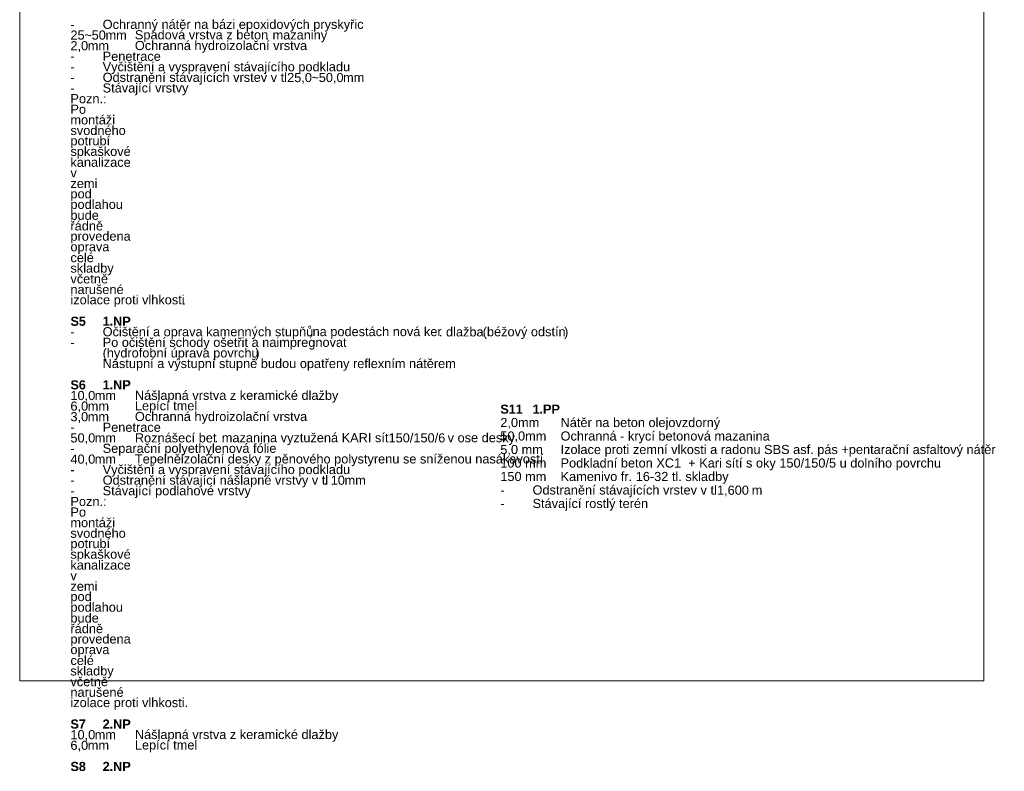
# Model space of a CAD drawing. Header units: millimetres. Extents: x 15381 to 191117, y -190522 to 367005.
# Tile 66 of 79: x 67117 to 86523, y 334576 to 349385. Entities that reach past the tile are written whole.
import ezdxf

# ---------------------------------------------------------------- set-up
doc = ezdxf.new("R2010")
doc.units = ezdxf.units.MM
doc.header["$MEASUREMENT"] = 0
doc.styles.add('GENEROVANÝ_STYL_1', font='txt')
doc.styles.add('GENEROVANÝ_STYL_2', font='txt')

msp = doc.modelspace()

# ---------------------------------------------------------------- linework, layer by layer
at = {"color": 7, "linetype": 'Continuous', "lineweight": 20}
for p, q in [((67117.4, 364057), (67117.4, 336357)), ((86117.4, 336357), (86117.4, 364057)), ((67117.4, 336357), (86117.4, 336357))]:
    msp.add_line(p, q, dxfattribs=at)

# ---------------------------------------------------------------- texts
at = {"color": 7, "linetype": 'Continuous', "lineweight": 20, "char_height": 180, "attachment_point": 7}
for s, insert, style in [('\\A1;{\\pql;\\fArial|b0|i0|c238|p38;Ochranný nátěr na bázi epoxidových pryskyřic}', (68752.4, 349149.4), 'GENEROVANÝ_STYL_1'), ('\\A1;{\\pql;\\fArial|b0|i0|c238|p38;25}', (68117.4, 348989.4), 'GENEROVANÝ_STYL_1'), ('\\A1;{\\pql;\\fArial|b0|i0|c238|p38;-}', (68117.4, 349201.2), 'GENEROVANÝ_STYL_1'), ('\\A1;{\\pql;\\fArial|b0|i0|c238|p38;^I}', (68199.7, 349201.2), 'GENEROVANÝ_STYL_1'), ('\\A1;{\\pql;\\fArial|b0|i0|c238|p38;50}', (68535.4, 348989.4), 'GENEROVANÝ_STYL_1'), ('\\A1;{\\pql;\\fArial|b0|i0|c238|p38;mm}', (68808.6, 348992.4), 'GENEROVANÝ_STYL_1'), ('\\A1;{\\pql;\\fArial|b0|i0|c238|p38;Spádová vrstva z beton}', (69387.4, 348943.4), 'GENEROVANÝ_STYL_1'), ('\\A1;{\\pql;\\fArial|b0|i0|c238|p38;mazaniny}', (72101.2, 348940.6), 'GENEROVANÝ_STYL_1'), ('\\A1;{\\pql;\\fArial|b0|i0|c238|p38;2,0}', (68117.4, 348748.6), 'GENEROVANÝ_STYL_1'), ('\\A1;{\\pql;\\fArial|b0|i0|c238|p38;~}', (68390.6, 348992.4), 'GENEROVANÝ_STYL_1'), ('\\A1;{\\pql;\\fArial|b0|i0|c238|p38;mm}', (68459.7, 348783.6), 'GENEROVANÝ_STYL_1'), ('\\A1;{\\pql;\\fArial|b0|i0|c238|p38;^I}', (69220, 348992.4), 'GENEROVANÝ_STYL_1'), ('\\A1;{\\pql;\\fArial|b0|i0|c238|p38;Ochranná hydroizolační vrstva}', (69387.4, 348731.7), 'GENEROVANÝ_STYL_1'), ('\\A1;{\\pql;\\fArial|b0|i0|c238|p38;. }', (71962.9, 348992.4), 'GENEROVANÝ_STYL_1'), ('\\A1;{\\pql;\\fArial|b0|i0|c238|p38;Penetrace}', (68752.4, 348571.9), 'GENEROVANÝ_STYL_1'), ('\\A1;{\\pql;\\fArial|b0|i0|c238|p38;^I}', (68871.1, 348783.6), 'GENEROVANÝ_STYL_1'), ('\\A1;{\\pql;\\fArial|b0|i0|c238|p38;-}', (68117.4, 348574.7), 'GENEROVANÝ_STYL_1'), ('\\A1;{\\pql;\\fArial|b0|i0|c238|p38;^I}', (68199.7, 348574.7), 'GENEROVANÝ_STYL_1'), ('\\A1;{\\pql;\\fArial|b0|i0|c238|p38;Vyčištění a vyspravení stávajícího podkladu}', (68752.4, 348314), 'GENEROVANÝ_STYL_1'), ('\\A1;{\\pql;\\fArial|b0|i0|c238|p38;-}', (68117.4, 348365.9), 'GENEROVANÝ_STYL_1'), ('\\A1;{\\pql;\\fArial|b0|i0|c238|p38;^I}', (68199.7, 348365.9), 'GENEROVANÝ_STYL_1'), ('\\A1;{\\pql;\\fArial|b0|i0|c238|p38;-}', (68117.4, 348157), 'GENEROVANÝ_STYL_1'), ('\\A1;{\\pql;\\fArial|b0|i0|c238|p38;^I}', (68199.7, 348157), 'GENEROVANÝ_STYL_1'), ('\\A1;{\\pql;\\fArial|b0|i0|c238|p38;Odstranění stávajících vrstev v tl}', (68752.4, 348105.2), 'GENEROVANÝ_STYL_1'), ('\\A1;{\\pql;\\fArial|b0|i0|c238|p38;.}', (72318.7, 348157), 'GENEROVANÝ_STYL_1'), ('\\A1;{\\pql;\\fArial|b0|i0|c238|p38;25,0}', (72387.8, 348122.1), 'GENEROVANÝ_STYL_1'), ('\\A1;{\\pql;\\fArial|b0|i0|c238|p38;~}', (72866.7, 348157), 'GENEROVANÝ_STYL_1'), ('\\A1;{\\pql;\\fArial|b0|i0|c238|p38;50,0}', (73011.5, 348122.1), 'GENEROVANÝ_STYL_1'), ('\\A1;{\\pql;\\fArial|b0|i0|c238|p38;mm}', (73490.4, 348157), 'GENEROVANÝ_STYL_1'), ('\\A1;{\\pql;\\fArial|b0|i0|c238|p38;-}', (68117.4, 347948.2), 'GENEROVANÝ_STYL_1'), ('\\A1;{\\pql;\\fArial|b0|i0|c238|p38;^I}', (68199.7, 347948.2), 'GENEROVANÝ_STYL_1'), ('\\A1;{\\pql;\\fArial|b0|i0|c238|p38;Stávající vrstvy}', (68752.4, 347896.4), 'GENEROVANÝ_STYL_1'), ('\\A1;{\\pql;\\fArial|b0|i0|c238|p38;Pozn.:}', (68117.4, 347736.5), 'GENEROVANÝ_STYL_1'), ('\\A1;{\\pql;\\fArial|b0|i0|c238|p38;Po}', (68117.4, 347527.7), 'GENEROVANÝ_STYL_1'), ('\\A1;{\\pql;\\fArial|b0|i0|c238|p38;montáži}', (68117.4, 347318.9), 'GENEROVANÝ_STYL_1'), ('\\A1;{\\pql;\\fArial|b0|i0|c238|p38;svodného}', (68117.4, 347110), 'GENEROVANÝ_STYL_1'), ('\\A1;{\\pql;\\fArial|b0|i0|c238|p38;potrubí}', (68117.4, 346855), 'GENEROVANÝ_STYL_1'), ('\\A1;{\\pql;\\fArial|b0|i0|c238|p38;spkaškové}', (68117.4, 346646.2), 'GENEROVANÝ_STYL_1'), ('\\A1;{\\pql;\\fArial|b0|i0|c238|p38;kanalizace}', (68117.4, 346483.5), 'GENEROVANÝ_STYL_1'), ('\\A1;{\\pql;\\fArial|b0|i0|c238|p38;v}', (68117.4, 346277.5), 'GENEROVANÝ_STYL_1'), ('\\A1;{\\pql;\\fArial|b0|i0|c238|p38;zemi}', (68117.4, 346065.8), 'GENEROVANÝ_STYL_1'), ('\\A1;{\\pql;\\fArial|b0|i0|c238|p38;pod}', (68117.4, 345810.8), 'GENEROVANÝ_STYL_1'), ('\\A1;{\\pql;\\fArial|b0|i0|c238|p38;podlahou}', (68117.4, 345602), 'GENEROVANÝ_STYL_1'), ('\\A1;{\\pql;\\fArial|b0|i0|c238|p38;bude}', (68117.4, 345439.3), 'GENEROVANÝ_STYL_1'), ('\\A1;{\\pql;\\fArial|b0|i0|c238|p38;řádně}', (68117.4, 345230.5), 'GENEROVANÝ_STYL_1'), ('\\A1;{\\pql;\\fArial|b0|i0|c238|p38;provedena}', (68117.4, 344975.5), 'GENEROVANÝ_STYL_1'), ('\\A1;{\\pql;\\fArial|b0|i0|c238|p38;oprava}', (68117.4, 344766.6), 'GENEROVANÝ_STYL_1'), ('\\A1;{\\pql;\\fArial|b0|i0|c238|p38;celé}', (68117.4, 344603.9), 'GENEROVANÝ_STYL_1'), ('\\A1;{\\pql;\\fArial|b0|i0|c238|p38;skladby}', (68117.4, 344346.1), 'GENEROVANÝ_STYL_1'), ('\\A1;{\\pql;\\fArial|b0|i0|c238|p38;včetně}', (68117.4, 344186.3), 'GENEROVANÝ_STYL_1'), ('\\A1;{\\pql;\\fArial|b0|i0|c238|p38;narušené}', (68117.4, 343977.4), 'GENEROVANÝ_STYL_1'), ('\\A1;{\\pql;\\fArial|b0|i0|c238|p38;izolace proti vlhkosti}', (68117.4, 343722.4), 'GENEROVANÝ_STYL_1'), ('\\A1;{\\pql;\\fArial|b0|i0|c238|p38;.}', (70321, 343771.4), 'GENEROVANÝ_STYL_1'), ('\\A1;{\\pql;\\fArial|b0|i0|c238|p38;^I}', (68117.4, 343562.6), 'GENEROVANÝ_STYL_1'), ('\\A1;{\\pql;\\fArial|b1|i0|c238|p38;S}', (68117.4, 343350.7), 'GENEROVANÝ_STYL_2'), ('\\A1;{\\pql;\\fArial|b1|i0|c238|p38;5}', (68282, 343350.8), 'GENEROVANÝ_STYL_2'), ('\\A1;{\\pql;\\fArial|b1|i0|c238|p38;1}', (68752.4, 343353.7), 'GENEROVANÝ_STYL_2'), ('\\A1;{\\pql;\\fArial|b1|i0|c238|p38;NP}', (68958.1, 343353.7), 'GENEROVANÝ_STYL_2'), ('\\A1;{\\pql;\\fArial|b1|i0|c238|p38;^I}', (68418.6, 343353.7), 'GENEROVANÝ_STYL_2'), ('\\A1;{\\pql;\\fArial|b0|i0|c238|p38;Očištění a oprava kamenných stupňů}', (68752.4, 343093.1), 'GENEROVANÝ_STYL_1'), ('\\A1;{\\pql;\\fArial|b1|i0|c238|p38;.}', (68889, 343353.7), 'GENEROVANÝ_STYL_2'), ('\\A1;{\\pql;\\fArial|b0|i0|c238|p38;na podestách nová ker}', (72889.7, 343095.9), 'GENEROVANÝ_STYL_1'), ('\\A1;{\\pql;\\fArial|b0|i0|c238|p38;dlažba}', (75519.6, 343142.1), 'GENEROVANÝ_STYL_1'), ('\\A1;{\\pql;\\fArial|b0|i0|c238|p38;(}', (76243.7, 343092.9), 'GENEROVANÝ_STYL_1'), ('\\A1;{\\pql;\\fArial|b0|i0|c238|p38;béžový odstín}', (76326, 343093.1), 'GENEROVANÝ_STYL_1'), ('\\A1;{\\pql;\\fArial|b0|i0|c238|p38;)}', (77846.6, 343092.9), 'GENEROVANÝ_STYL_1'), ('\\A1;{\\pql;\\fArial|b0|i0|c238|p38;-}', (68117.4, 343144.9), 'GENEROVANÝ_STYL_1'), ('\\A1;{\\pql;\\fArial|b0|i0|c238|p38;^I}', (68199.7, 343144.9), 'GENEROVANÝ_STYL_1'), ('\\A1;{\\pql;\\fArial|b0|i0|c238|p38;Po očištění schody ošetřit a naimpregnovat}', (68752.4, 342884.2), 'GENEROVANÝ_STYL_1'), ('\\A1;{\\pql;\\fArial|b0|i0|c238|p38;,}', (72820.6, 343110), 'GENEROVANÝ_STYL_1'), ('\\A1;{\\pql;\\fArial|b0|i0|c238|p38;. }', (75381.3, 343144.9), 'GENEROVANÝ_STYL_1'), ('\\A1;{\\pql;\\fArial|b0|i0|c238|p38;- }', (68117.4, 342936.1), 'GENEROVANÝ_STYL_1'), ('\\A1;{\\pql;\\fArial|b0|i0|c238|p38;^I}', (68268.8, 342936.1), 'GENEROVANÝ_STYL_1'), ('\\A1;{\\pql;\\fArial|b0|i0|c238|p38;^I}', (68117.4, 342727.2), 'GENEROVANÝ_STYL_1'), ('\\A1;{\\pql;\\fArial|b0|i0|c238|p38;(}', (68752.4, 342675.3), 'GENEROVANÝ_STYL_1'), ('\\A1;{\\pql;\\fArial|b0|i0|c238|p38;hydrofobní úprava povrchu}', (68834.7, 342675.4), 'GENEROVANÝ_STYL_1'), ('\\A1;{\\pql;\\fArial|b0|i0|c238|p38;)}', (71760.8, 342675.3), 'GENEROVANÝ_STYL_1'), ('\\A1;{\\pql;\\fArial|b0|i0|c238|p38;^I}', (68117.4, 342518.4), 'GENEROVANÝ_STYL_1'), ('\\A1;{\\pql;\\fArial|b0|i0|c238|p38;Nástupní a výstupní stupně budou opatřeny reflexním nátěrem}', (68752.4, 342466.5), 'GENEROVANÝ_STYL_1'), ('\\A1;{\\pql;\\fArial|b0|i0|c238|p38;.}', (75569, 342518.4), 'GENEROVANÝ_STYL_1'), ('\\A1;{\\pql;\\fArial|b1|i0|c238|p38;S}', (68117.4, 342097.6), 'GENEROVANÝ_STYL_2'), ('\\A1;{\\pql;\\fArial|b1|i0|c238|p38;6}', (68282, 342097.7), 'GENEROVANÝ_STYL_2'), ('\\A1;{\\pql;\\fArial|b1|i0|c238|p38;1}', (68752.4, 342100.7), 'GENEROVANÝ_STYL_2'), ('\\A1;{\\pql;\\fArial|b1|i0|c238|p38;.}', (68889, 342100.7), 'GENEROVANÝ_STYL_2'), ('\\A1;{\\pql;\\fArial|b1|i0|c238|p38;NP}', (68958.1, 342100.7), 'GENEROVANÝ_STYL_2'), ('\\A1;{\\pql;\\fArial|b0|i0|c238|p38;10,0}', (68117.4, 341856.9), 'GENEROVANÝ_STYL_1'), ('\\A1;{\\pql;\\fArial|b1|i0|c238|p38;^I}', (68418.6, 342100.7), 'GENEROVANÝ_STYL_2'), ('\\A1;{\\pql;\\fArial|b0|i0|c238|p38;mm}', (68596.3, 341891.9), 'GENEROVANÝ_STYL_1'), ('\\A1;{\\pql;\\fArial|b0|i0|c238|p38;Nášlapná vrstva z keramické dlažby}', (69387.4, 341840), 'GENEROVANÝ_STYL_1'), ('\\A1;{\\pql;\\fArial|b0|i0|c238|p38;6,0}', (68117.4, 341648.1), 'GENEROVANÝ_STYL_1'), ('\\A1;{\\pql;\\fArial|b0|i0|c238|p38;mm}', (68459.7, 341683), 'GENEROVANÝ_STYL_1'), ('\\A1;{\\pql;\\fArial|b0|i0|c238|p38;^I}', (69007.7, 341891.9), 'GENEROVANÝ_STYL_1'), ('\\A1;{\\pql;\\fArial|b0|i0|c238|p38;Lepící tmel}', (69387.4, 341634), 'GENEROVANÝ_STYL_1'), ('\\A1;{\\pql;\\fArial|b1|i0|c238|p38;S}', (76589.7, 341618.7), 'GENEROVANÝ_STYL_2'), ('\\A1;{\\pql;\\fArial|b1|i0|c238|p38;11}', (76754.3, 341621.8), 'GENEROVANÝ_STYL_2'), ('\\A1;{\\pql;\\fArial|b1|i0|c238|p38;1}', (77224.7, 341621.8), 'GENEROVANÝ_STYL_2'), ('\\A1;{\\pql;\\fArial|b1|i0|c238|p38;PP}', (77430.4, 341621.8), 'GENEROVANÝ_STYL_2'), ('\\A1;{\\pql;\\fArial|b0|i0|c238|p38;3,0}', (68117.4, 341439.3), 'GENEROVANÝ_STYL_1'), ('\\A1;{\\pql;\\fArial|b0|i0|c238|p38;mm}', (68459.7, 341474.2), 'GENEROVANÝ_STYL_1'), ('\\A1;{\\pql;\\fArial|b0|i0|c238|p38;^I}', (68871.1, 341683), 'GENEROVANÝ_STYL_1'), ('\\A1;{\\pql;\\fArial|b0|i0|c238|p38;Ochranná hydroizolační vrstva}', (69387.4, 341422.3), 'GENEROVANÝ_STYL_1'), ('\\A1;{\\pql;\\fArial|b1|i0|c238|p38;^I}', (77014.3, 341621.8), 'GENEROVANÝ_STYL_2'), ('\\A1;{\\pql;\\fArial|b1|i0|c238|p38;.}', (77361.3, 341621.8), 'GENEROVANÝ_STYL_2'), ('\\A1;{\\pql;\\fArial|b0|i0|c238|p38;-}', (68117.4, 341265.3), 'GENEROVANÝ_STYL_1'), ('\\A1;{\\pql;\\fArial|b0|i0|c238|p38;Penetrace}', (68752.4, 341262.5), 'GENEROVANÝ_STYL_1'), ('\\A1;{\\pql;\\fArial|b0|i0|c238|p38;^I}', (68871.1, 341474.2), 'GENEROVANÝ_STYL_1'), ('\\A1;{\\pql;\\fArial|b0|i0|c238|p38;2,0mm      Nátěr na beton olejovzdorný}', (76589.7, 341304.1), 'GENEROVANÝ_STYL_1'), ('\\A1;{\\pql;\\fArial|b0|i0|c238|p38;50,0}', (68117.4, 341021.6), 'GENEROVANÝ_STYL_1'), ('\\A1;{\\pql;\\fArial|b0|i0|c238|p38;^I}', (68199.7, 341265.3), 'GENEROVANÝ_STYL_1'), ('\\A1;{\\pql;\\fArial|b0|i0|c238|p38;mm}', (68596.3, 341056.5), 'GENEROVANÝ_STYL_1'), ('\\A1;{\\pql;\\fArial|b0|i0|c238|p38;Roznášecí bet}', (69387.4, 341053.7), 'GENEROVANÝ_STYL_1'), ('\\A1;{\\pql;\\fArial|b0|i0|c238|p38;mazanina vyztužená KARI sít }', (71100.6, 341004.7), 'GENEROVANÝ_STYL_1'), ('\\A1;{\\pql;\\fArial|b0|i0|c238|p38;150/150/6}', (74387.1, 341053.5), 'GENEROVANÝ_STYL_1'), ('\\A1;{\\pql;\\fArial|b0|i0|c238|p38; v ose desky}', (75481.5, 341004.7), 'GENEROVANÝ_STYL_1'), ('\\A1;{\\pql;\\fArial|b0|i0|c238|p38;50,0mm    Ochranná - krycí betonová mazanina}', (76589.7, 341038.3), 'GENEROVANÝ_STYL_1'), ('\\A1;{\\pql;\\fArial|b0|i0|c238|p38;Separační polyethylenová fólie}', (68752.4, 340795.8), 'GENEROVANÝ_STYL_1'), ('\\A1;{\\pql;\\fArial|b0|i0|c238|p38;^I}', (69007.7, 341056.5), 'GENEROVANÝ_STYL_1'), ('\\A1;{\\pql;\\fArial|b0|i0|c238|p38;. }', (70962.4, 341056.5), 'GENEROVANÝ_STYL_1'), ('\\A1;{\\pql;\\fArial|b0|i0|c238|p38;5,0 mm     Izolace proti zemní vlkosti a radonu SBS asf. pás +pentarační asfaltový nátěr}', (76589.7, 340772.4), 'GENEROVANÝ_STYL_1'), ('\\A1;{\\pql;\\fArial|b0|i0|c238|p38;40,0}', (68117.4, 340603.9), 'GENEROVANÝ_STYL_1'), ('\\A1;{\\pql;\\fArial|b0|i0|c238|p38;-}', (68117.4, 340847.7), 'GENEROVANÝ_STYL_1'), ('\\A1;{\\pql;\\fArial|b0|i0|c238|p38;^I}', (68199.7, 340847.7), 'GENEROVANÝ_STYL_1'), ('\\A1;{\\pql;\\fArial|b0|i0|c238|p38;mm}', (68596.3, 340638.8), 'GENEROVANÝ_STYL_1'), ('\\A1;{\\pql;\\fArial|b0|i0|c238|p38;Tepelněizolační desky z pěnového polystyrenu se sníženou nasákavostí}', (69387.4, 340587), 'GENEROVANÝ_STYL_1'), ('\\A1;{\\pql;\\fArial|b0|i0|c238|p38;Vyčištění a vyspravení stávajícího podkladu}', (68752.4, 340378.1), 'GENEROVANÝ_STYL_1'), ('\\A1;{\\pql;\\fArial|b0|i0|c238|p38;^I}', (69007.7, 340638.8), 'GENEROVANÝ_STYL_1'), ('\\A1;{\\pql;\\fArial|b0|i0|c238|p38;100 mm    Podkladní beton XC1  + Kari sítí s oky 150/150/5 u dolního povrchu}', (76589.7, 340506.5), 'GENEROVANÝ_STYL_1'), ('\\A1;{\\pql;\\fArial|b0|i0|c238|p38;-}', (68117.4, 340430), 'GENEROVANÝ_STYL_1'), ('\\A1;{\\pql;\\fArial|b0|i0|c238|p38;^I}', (68199.7, 340430), 'GENEROVANÝ_STYL_1'), ('\\A1;{\\pql;\\fArial|b0|i0|c238|p38;Odstranění stávající nášlapné vrstvy v tl}', (68752.4, 340169.3), 'GENEROVANÝ_STYL_1'), ('\\A1;{\\pql;\\fArial|b0|i0|c238|p38;10}', (73246.9, 340218.2), 'GENEROVANÝ_STYL_1'), ('\\A1;{\\pql;\\fArial|b0|i0|c238|p38;150 mm    Kamenivo fr. 16-32 tl. skladby}', (76589.7, 340240.7), 'GENEROVANÝ_STYL_1'), ('\\A1;{\\pql;\\fArial|b0|i0|c238|p38;-}', (68117.4, 340221.1), 'GENEROVANÝ_STYL_1'), ('\\A1;{\\pql;\\fArial|b0|i0|c238|p38;^I}', (68199.7, 340221.1), 'GENEROVANÝ_STYL_1'), ('\\A1;{\\pql;\\fArial|b0|i0|c238|p38;. }', (73108.6, 340221.1), 'GENEROVANÝ_STYL_1'), ('\\A1;{\\pql;\\fArial|b0|i0|c238|p38;mm}', (73520, 340221.1), 'GENEROVANÝ_STYL_1'), ('\\A1;{\\pql;\\fArial|b0|i0|c238|p38;Odstranění stávajících vrstev v tl}', (77224.7, 339974.8), 'GENEROVANÝ_STYL_1'), ('\\A1;{\\pql;\\fArial|b0|i0|c238|p38;-}', (68117.4, 340012.3), 'GENEROVANÝ_STYL_1'), ('\\A1;{\\pql;\\fArial|b0|i0|c238|p38;^I}', (68199.7, 340012.3), 'GENEROVANÝ_STYL_1'), ('\\A1;{\\pql;\\fArial|b0|i0|c238|p38;Stávající podlahové vrstvy}', (68752.4, 339960.5), 'GENEROVANÝ_STYL_1'), ('\\A1;{\\pql;\\fArial|b0|i0|c238|p38;-}', (76589.7, 340026.7), 'GENEROVANÝ_STYL_1'), ('\\A1;{\\pql;\\fArial|b0|i0|c238|p38;^I}', (76672, 340026.7), 'GENEROVANÝ_STYL_1'), ('\\A1;{\\pql;\\fArial|b0|i0|c238|p38;.}', (80791, 340026.7), 'GENEROVANÝ_STYL_1'), ('\\A1;{\\pql;\\fArial|b0|i0|c238|p38;1,600}', (80860.1, 339991.7), 'GENEROVANÝ_STYL_1'), ('\\A1;{\\pql;\\fArial|b0|i0|c238|p38; m}', (81475.6, 340026.7), 'GENEROVANÝ_STYL_1'), ('\\A1;{\\pql;\\fArial|b0|i0|c238|p38;Pozn.:}', (68117.4, 339800.6), 'GENEROVANÝ_STYL_1'), ('\\A1;{\\pql;\\fArial|b0|i0|c238|p38;-}', (76589.7, 339760.8), 'GENEROVANÝ_STYL_1'), ('\\A1;{\\pql;\\fArial|b0|i0|c238|p38;Stávající rostlý terén}', (77224.7, 339709), 'GENEROVANÝ_STYL_1'), ('\\A1;{\\pql;\\fArial|b0|i0|c238|p38;montáži}', (68117.4, 339383), 'GENEROVANÝ_STYL_1'), ('\\A1;{\\pql;\\fArial|b0|i0|c238|p38;Po}', (68117.4, 339591.8), 'GENEROVANÝ_STYL_1'), ('\\A1;{\\pql;\\fArial|b0|i0|c238|p38;^I}', (76672, 339760.8), 'GENEROVANÝ_STYL_1'), ('\\A1;{\\pql;\\fArial|b0|i0|c238|p38;svodného}', (68117.4, 339174.1), 'GENEROVANÝ_STYL_1'), ('\\A1;{\\pql;\\fArial|b0|i0|c238|p38;potrubí}', (68117.4, 338919.1), 'GENEROVANÝ_STYL_1'), ('\\A1;{\\pql;\\fArial|b0|i0|c238|p38;spkaškové}', (68117.4, 338710.3), 'GENEROVANÝ_STYL_1'), ('\\A1;{\\pql;\\fArial|b0|i0|c238|p38;kanalizace}', (68117.4, 338547.6), 'GENEROVANÝ_STYL_1'), ('\\A1;{\\pql;\\fArial|b0|i0|c238|p38;v}', (68117.4, 338341.6), 'GENEROVANÝ_STYL_1'), ('\\A1;{\\pql;\\fArial|b0|i0|c238|p38;zemi}', (68117.4, 338129.9), 'GENEROVANÝ_STYL_1'), ('\\A1;{\\pql;\\fArial|b0|i0|c238|p38;pod}', (68117.4, 337874.9), 'GENEROVANÝ_STYL_1'), ('\\A1;{\\pql;\\fArial|b0|i0|c238|p38;podlahou}', (68117.4, 337666.1), 'GENEROVANÝ_STYL_1'), ('\\A1;{\\pql;\\fArial|b0|i0|c238|p38;bude}', (68117.4, 337503.4), 'GENEROVANÝ_STYL_1'), ('\\A1;{\\pql;\\fArial|b0|i0|c238|p38;řádně}', (68117.4, 337294.6), 'GENEROVANÝ_STYL_1'), ('\\A1;{\\pql;\\fArial|b0|i0|c238|p38;provedena}', (68117.4, 337039.6), 'GENEROVANÝ_STYL_1'), ('\\A1;{\\pql;\\fArial|b0|i0|c238|p38;oprava}', (68117.4, 336830.7), 'GENEROVANÝ_STYL_1'), ('\\A1;{\\pql;\\fArial|b0|i0|c238|p38;celé}', (68117.4, 336668), 'GENEROVANÝ_STYL_1'), ('\\A1;{\\pql;\\fArial|b0|i0|c238|p38;skladby}', (68117.4, 336410.2), 'GENEROVANÝ_STYL_1'), ('\\A1;{\\pql;\\fArial|b0|i0|c238|p38;včetně}', (68117.4, 336250.4), 'GENEROVANÝ_STYL_1'), ('\\A1;{\\pql;\\fArial|b0|i0|c238|p38;narušené}', (68117.4, 336041.5), 'GENEROVANÝ_STYL_1'), ('\\A1;{\\pql;\\fArial|b0|i0|c238|p38;izolace proti vlhkosti.}', (68117.4, 335786.5), 'GENEROVANÝ_STYL_1'), ('\\A1;{\\pql;\\fArial|b1|i0|c238|p38;S}', (68117.4, 335414.8), 'GENEROVANÝ_STYL_2'), ('\\A1;{\\pql;\\fArial|b1|i0|c238|p38;7}', (68282, 335417.8), 'GENEROVANÝ_STYL_2'), ('\\A1;{\\pql;\\fArial|b1|i0|c238|p38;2}', (68752.4, 335417.8), 'GENEROVANÝ_STYL_2'), ('\\A1;{\\pql;\\fArial|b1|i0|c238|p38;NP}', (68958.1, 335417.8), 'GENEROVANÝ_STYL_2'), ('\\A1;{\\pql;\\fArial|b0|i0|c238|p38;10,0}', (68117.4, 335174.1), 'GENEROVANÝ_STYL_1'), ('\\A1;{\\pql;\\fArial|b1|i0|c238|p38;^I}', (68418.6, 335417.8), 'GENEROVANÝ_STYL_2'), ('\\A1;{\\pql;\\fArial|b0|i0|c238|p38;mm}', (68596.3, 335209), 'GENEROVANÝ_STYL_1'), ('\\A1;{\\pql;\\fArial|b1|i0|c238|p38;.}', (68889, 335417.8), 'GENEROVANÝ_STYL_2'), ('\\A1;{\\pql;\\fArial|b0|i0|c238|p38;Nášlapná vrstva z keramické dlažby}', (69387.4, 335157.2), 'GENEROVANÝ_STYL_1'), ('\\A1;{\\pql;\\fArial|b0|i0|c238|p38;6,0}', (68117.4, 334965.2), 'GENEROVANÝ_STYL_1'), ('\\A1;{\\pql;\\fArial|b0|i0|c238|p38;mm}', (68459.7, 335000.2), 'GENEROVANÝ_STYL_1'), ('\\A1;{\\pql;\\fArial|b0|i0|c238|p38;^I}', (69007.7, 335209), 'GENEROVANÝ_STYL_1'), ('\\A1;{\\pql;\\fArial|b0|i0|c238|p38;Lepící tmel}', (69387.4, 334951.2), 'GENEROVANÝ_STYL_1'), ('\\A1;{\\pql;\\fArial|b0|i0|c238|p38;^I}', (68871.1, 335000.2), 'GENEROVANÝ_STYL_1'), ('\\A1;{\\pql;\\fArial|b1|i0|c238|p38;S}', (68117.4, 334579.4), 'GENEROVANÝ_STYL_2'), ('\\A1;{\\pql;\\fArial|b1|i0|c238|p38;8}', (68282, 334579.4), 'GENEROVANÝ_STYL_2'), ('\\A1;{\\pql;\\fArial|b1|i0|c238|p38;2}', (68752.4, 334582.5), 'GENEROVANÝ_STYL_2'), ('\\A1;{\\pql;\\fArial|b1|i0|c238|p38;NP}', (68958.1, 334582.5), 'GENEROVANÝ_STYL_2'), ('\\A1;{\\pql;\\fArial|b1|i0|c238|p38;^I}', (68418.6, 334582.5), 'GENEROVANÝ_STYL_2'), ('\\A1;{\\pql;\\fArial|b1|i0|c238|p38;.}', (68889, 334582.5), 'GENEROVANÝ_STYL_2')]:
    msp.add_mtext(s, dxfattribs=dict(at, insert=insert, style=style))

doc.saveas('drawing.dxf')
